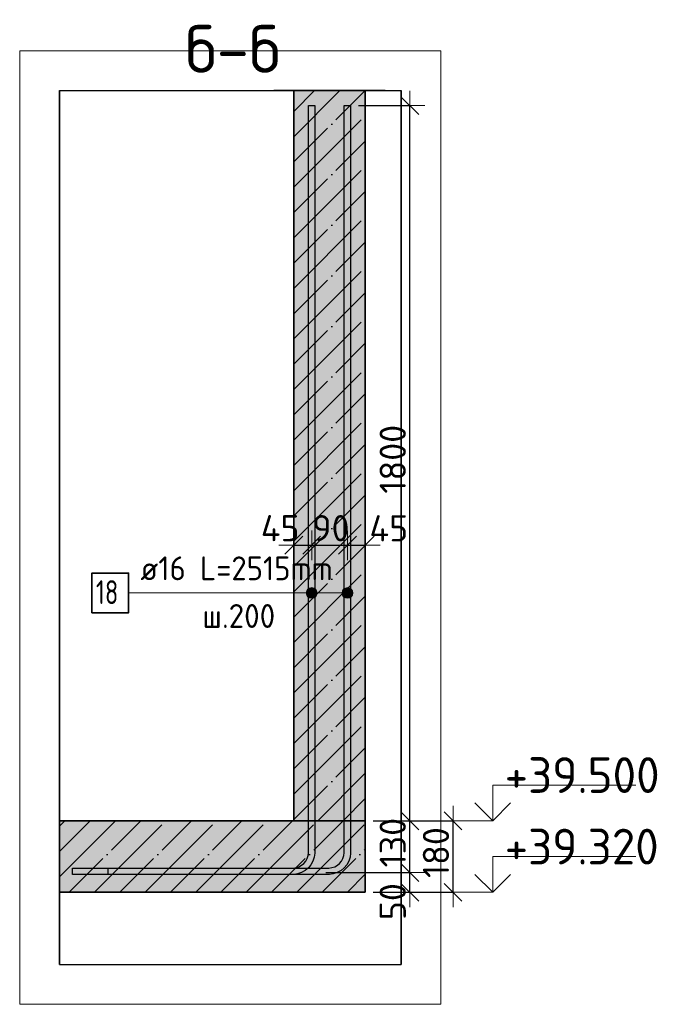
# Model space of a CAD drawing. Header units: millimetres. Extents: x 5077 to 50019, y 6526 to 90933.
# Tile 59 of 60: x 25024 to 26665, y 81392 to 83871. Entities that reach past the tile are written whole.
import ezdxf

# ---------------------------------------------------------------- set-up
doc = ezdxf.new("R2010")
doc.units = ezdxf.units.MM
doc.header["$PDMODE"] = 65
doc.linetypes.add('______11', pattern=[150, 120, -15, 0, -15])
doc.linetypes.add('______5', pattern=[330, 240, -30, 30, -30])
for name, color, linetype, lineweight in [('Standard', 7, 'Continuous', 25), ('Высотная отметки_ общее', 7, 'Continuous', 13), ('Размерная линия_ общее', 7, 'Continuous', 13)]:
    doc.layers.add(name, color=color, linetype=linetype, lineweight=lineweight)
doc.layers.add('Арм.стержн. вертикальными 2', color=7, linetype='Continuous', lineweight=35, true_color=0x006e00)
doc.styles.add('ISOCPEUR', font='ISOCPEUR')
doc.dimstyles.new('DIMSTYLE_3', dxfattribs={"dimtxt": 66, "dimasz": 75, "dimexe": 0, "dimexo": 0, "dimgap": 33, "dimtad": 2, "dimdec": 0, "dimrnd": 5, "dimzin": 12, "dimdsep": 46, "dimtxsty": 'ISOCPEUR', "dimblk1": 'ALL_ML_STRICH', "dimblk2": 'ALL_ML_STRICH', "dimsah": 1, "dimcen": 0, "dimclrd": 7, "dimclre": 256, "dimclrt": 7, "dimadec": 0, "dimazin": 0, "dimtfac": 1, "dimtdec": 0, "dimtix": 1, "dimtmove": 2, "dimatfit": 3, "dimfxl": 0, "dimtvp": 1.2, "dimtzin": 0, "dimlwd": 0, "dimlwe": -3, "dimarcsym": 0})
doc.dimstyles.new('DIMSTYLE_9', dxfattribs={"dimtxt": 66, "dimasz": 75, "dimexe": 0, "dimexo": 0, "dimgap": 33, "dimtad": 2, "dimdec": 0, "dimrnd": 5, "dimzin": 12, "dimdsep": 46, "dimtxsty": 'ISOCPEUR', "dimblk1": 'ALL_ML_STRICH', "dimblk2": 'ALL_ML_STRICH', "dimsah": 1, "dimcen": 0, "dimclrd": 7, "dimclre": 256, "dimclrt": 7, "dimadec": 0, "dimazin": 0, "dimtfac": 1, "dimtdec": 0, "dimtix": 1, "dimtmove": 2, "dimatfit": 3, "dimfxl": 0, "dimtzin": 0, "dimlwd": 0, "dimlwe": -3, "dimarcsym": 0})

# ---------------------------------------------------------------- blocks, each defined once
blk = doc.blocks.new('ALL_ML_STRICH')
at = {"color": 0, "linetype": 'ByBlock', "lineweight": -2}
for p, q in [((0, -0.5), (0, 0.5)), ((-1, 0), (0.5, 0)), ((-0.3, -0.3), (0.3, 0.3))]:
    blk.add_line(p, q, dxfattribs=at)
blk = doc.blocks.new('*D83')
at = {"layer": 'DEFPOINTS', "color": 7, "linetype": 'Continuous', "lineweight": 13, "transparency": 33554687}
for p in [(25894.2, 81854.3), (25894.2, 81674.3), (26115.1, 81674.3)]:
    blk.add_point(p, dxfattribs=at)
at = {"layer": 'Размерная линия_ общее', "color": 253, "linetype": 'Continuous', "lineweight": -2, "true_color": 0xa0a0a0, "transparency": 33554687}
for p, q in [((25914.2, 81854.3), (26115.1, 81854.3)), ((25914.2, 81674.3), (26115.1, 81674.3))]:
    blk.add_line(p, q, dxfattribs=at)
at = {"layer": 'Размерная линия_ общее', "color": 7, "linetype": 'Continuous', "lineweight": -2, "transparency": 33554687}
blk.add_line((26115.1, 81674.3), (26115.1, 81854.3), dxfattribs=at)
at = {"layer": 'Размерная линия_ общее', "color": 7, "linetype": 'Continuous', "lineweight": 13, "transparency": 33554687, "xscale": 75, "yscale": 75, "zscale": 75}
for p, rotation in [((26115.1, 81854.3), 90), ((26115.1, 81674.3), 270)]:
    blk.add_blockref('ALL_ML_STRICH', p, dxfattribs=dict(at, rotation=rotation))
at = {"layer": 'Размерная линия_ общее', "color": 7, "linetype": 'Continuous', "lineweight": 13, "transparency": 33554687, "insert": (26072.1, 81774.2), "char_height": 66, "width": 198, "attachment_point": 5, "rotation": 90, "style": 'ISOCPEUR'}
blk.add_mtext('\\A1;{180}', dxfattribs=at)
blk = doc.blocks.new('*D84')
at = {"layer": 'DEFPOINTS', "color": 7, "linetype": 'Continuous', "lineweight": 13, "transparency": 33554687}
for p in [(25774.8, 81724.3), (25894.2, 81674.3), (26006.3, 81674.3)]:
    blk.add_point(p, dxfattribs=at)
at = {"layer": 'Размерная линия_ общее', "color": 253, "linetype": 'Continuous', "lineweight": -2, "true_color": 0xa0a0a0, "transparency": 33554687}
for p, q in [((25794.8, 81724.3), (26006.3, 81724.3)), ((25914.2, 81674.3), (26006.3, 81674.3))]:
    blk.add_line(p, q, dxfattribs=at)
at = {"layer": 'Размерная линия_ общее', "color": 7, "linetype": 'Continuous', "lineweight": -2, "transparency": 33554687}
blk.add_line((26006.3, 81674.3), (26006.3, 81724.3), dxfattribs=at)
at = {"layer": 'Размерная линия_ общее', "color": 7, "linetype": 'Continuous', "lineweight": 13, "transparency": 33554687, "xscale": 75, "yscale": 75, "zscale": 75}
for p, rotation in [((26006.3, 81724.3), 90), ((26006.3, 81674.3), 270)]:
    blk.add_blockref('ALL_ML_STRICH', p, dxfattribs=dict(at, rotation=rotation))
at = {"layer": 'Размерная линия_ общее', "color": 7, "linetype": 'Continuous', "lineweight": 13, "transparency": 33554687, "insert": (25963.3, 81650.7), "char_height": 66, "width": 132, "attachment_point": 5, "rotation": 90, "style": 'ISOCPEUR'}
blk.add_mtext('\\A1;{50}', dxfattribs=at)
blk = doc.blocks.new('*D85')
at = {"layer": 'DEFPOINTS', "color": 7, "linetype": 'Continuous', "lineweight": 13, "transparency": 33554687}
for p in [(25894.2, 81854.3), (25774.8, 81724.3), (26006.3, 81724.3)]:
    blk.add_point(p, dxfattribs=at)
at = {"layer": 'Размерная линия_ общее', "color": 253, "linetype": 'Continuous', "lineweight": -2, "true_color": 0xa0a0a0, "transparency": 33554687}
for p, q in [((25914.2, 81854.3), (26006.3, 81854.3)), ((25794.8, 81724.3), (26006.3, 81724.3))]:
    blk.add_line(p, q, dxfattribs=at)
at = {"layer": 'Размерная линия_ общее', "color": 7, "linetype": 'Continuous', "lineweight": -2, "transparency": 33554687}
blk.add_line((26006.3, 81724.3), (26006.3, 81854.3), dxfattribs=at)
at = {"layer": 'Размерная линия_ общее', "color": 7, "linetype": 'Continuous', "lineweight": 13, "transparency": 33554687, "xscale": 75, "yscale": 75, "zscale": 75}
for p, rotation in [((26006.3, 81854.3), 90), ((26006.3, 81724.3), 270)]:
    blk.add_blockref('ALL_ML_STRICH', p, dxfattribs=dict(at, rotation=rotation))
at = {"layer": 'Размерная линия_ общее', "color": 7, "linetype": 'Continuous', "lineweight": 13, "transparency": 33554687, "insert": (25963.3, 81799.2), "char_height": 66, "width": 198, "attachment_point": 5, "rotation": 90, "style": 'ISOCPEUR'}
blk.add_mtext('\\A1;{130}', dxfattribs=at)
blk = doc.blocks.new('*D86')
at = {"layer": 'DEFPOINTS', "color": 7, "linetype": 'Continuous', "lineweight": 13, "transparency": 33554687}
for p in [(25857.2, 83654.3), (25894.2, 81854.3), (26006.3, 81854.3)]:
    blk.add_point(p, dxfattribs=at)
at = {"layer": 'Размерная линия_ общее', "color": 253, "linetype": 'Continuous', "lineweight": -2, "true_color": 0xa0a0a0, "transparency": 33554687}
for p, q in [((25877.2, 83654.3), (26006.3, 83654.3)), ((25914.2, 81854.3), (26006.3, 81854.3))]:
    blk.add_line(p, q, dxfattribs=at)
at = {"layer": 'Размерная линия_ общее', "color": 7, "linetype": 'Continuous', "lineweight": -2, "transparency": 33554687}
blk.add_line((26006.3, 81854.3), (26006.3, 83654.3), dxfattribs=at)
at = {"layer": 'Размерная линия_ общее', "color": 7, "linetype": 'Continuous', "lineweight": 13, "transparency": 33554687, "xscale": 75, "yscale": 75, "zscale": 75}
for p, rotation in [((26006.3, 83654.3), 90), ((26006.3, 81854.3), 270)]:
    blk.add_blockref('ALL_ML_STRICH', p, dxfattribs=dict(at, rotation=rotation))
at = {"layer": 'Размерная линия_ общее', "color": 7, "linetype": 'Continuous', "lineweight": 13, "transparency": 33554687, "insert": (25963.3, 82764.2), "char_height": 66, "width": 264, "attachment_point": 5, "rotation": 90, "style": 'ISOCPEUR'}
blk.add_mtext('\\A1;{1800}', dxfattribs=at)
blk = doc.blocks.new('COMPLEX_ELEVATIONDIM_1')
at = {"layer": 'Высотная отметки_ общее', "color": 7, "linetype": 'Continuous', "lineweight": 13, "transparency": 33554687}
for p, q in [((26215.1, 81854.3), (26215.1, 81944.3)), ((26215.1, 81944.3), (26575.1, 81944.3)), ((26215.1, 81854.3), (26170.1, 81899.3)), ((26215.1, 81854.3), (26260.1, 81899.3)), ((26215.1, 81854.3), (26108.9, 81854.3)), ((26215.1, 81854.3), (26215.1, 81854.3)), ((26215.1, 81854.3), (26215.1, 81854.3)), ((26215.1, 81854.3), (26215.1, 81854.3)), ((26215.1, 81854.3), (26215.1, 81854.3)), ((26215.1, 81674.3), (26215.1, 81764.3)), ((26215.1, 81764.3), (26575.1, 81764.3)), ((26215.1, 81674.3), (26170.1, 81719.3)), ((26215.1, 81674.3), (26260.1, 81719.3)), ((26215.1, 81674.3), (26215.1, 81674.3)), ((26215.1, 81674.3), (26215.1, 81674.3)), ((26215.1, 81674.3), (26215.1, 81674.3)), ((26215.1, 81674.3), (26215.1, 81674.3))]:
    blk.add_line(p, q, dxfattribs=at)
blk.add_lwpolyline([(26215.1, 81674.3), (26175.1, 81674.3), (26175.1, 81674.3), (26108.9, 81674.3)], dxfattribs=at)
at = {"layer": 'Высотная отметки_ общее', "color": 7, "linetype": 'Continuous', "lineweight": 13, "transparency": 33554687, "char_height": 90, "width": 447.716, "attachment_point": 7, "style": 'ISOCPEUR'}
for s, insert in [('\\W0.96;+39.500', (26245.1, 81924.3)), ('\\W0.96;+39.320', (26245.1, 81744.3))]:
    blk.add_mtext(s, dxfattribs=dict(at, insert=insert))
blk = doc.blocks.new('*D209')
at = {"layer": 'DEFPOINTS', "color": 7, "linetype": 'Continuous', "lineweight": 13, "transparency": 33554687}
for p in [(25714.2, 82556.1), (25759.2, 82558.2), (25714.2, 82547.7)]:
    blk.add_point(p, dxfattribs=at)
at = {"layer": 'Размерная линия_ общее', "color": 253, "linetype": 'Continuous', "lineweight": -2, "true_color": 0xa0a0a0, "transparency": 33554687}
for p, q in [((25714.2, 82547.7), (25714.2, 82547.7)), ((25759.2, 82547.7), (25759.2, 82547.7))]:
    blk.add_line(p, q, dxfattribs=at)
at = {"layer": 'Размерная линия_ общее', "color": 7, "linetype": 'Continuous', "lineweight": -2, "transparency": 33554687}
blk.add_line((25714.2, 82547.7), (25759.2, 82547.7), dxfattribs=at)
at = {"layer": 'Размерная линия_ общее', "color": 7, "linetype": 'Continuous', "lineweight": 13, "transparency": 33554687, "xscale": 75, "yscale": 75, "zscale": 75, "rotation": 180}
blk.add_blockref('ALL_ML_STRICH', (25714.2, 82547.7), dxfattribs=at)
at = {"layer": 'Размерная линия_ общее', "color": 7, "linetype": 'Continuous', "lineweight": 13, "transparency": 33554687, "xscale": 75, "yscale": 75, "zscale": 75}
blk.add_blockref('ALL_ML_STRICH', (25759.2, 82547.7), dxfattribs=at)
at = {"layer": 'Размерная линия_ общее', "color": 7, "linetype": 'Continuous', "lineweight": 13, "transparency": 33554687, "insert": (25679.9, 82590.7), "char_height": 66, "width": 132, "attachment_point": 5, "style": 'ISOCPEUR'}
blk.add_mtext('\\A1;{45}', dxfattribs=at)
blk = doc.blocks.new('*D210')
at = {"layer": 'DEFPOINTS', "color": 7, "linetype": 'Continuous', "lineweight": 13, "transparency": 33554687}
for p in [(25759.2, 82558.2), (25849.2, 82555), (25759.2, 82547.7)]:
    blk.add_point(p, dxfattribs=at)
at = {"layer": 'Размерная линия_ общее', "color": 253, "linetype": 'Continuous', "lineweight": -2, "true_color": 0xa0a0a0, "transparency": 33554687}
for p, q in [((25759.2, 82547.7), (25759.2, 82547.7)), ((25849.2, 82547.7), (25849.2, 82547.7))]:
    blk.add_line(p, q, dxfattribs=at)
at = {"layer": 'Размерная линия_ общее', "color": 7, "linetype": 'Continuous', "lineweight": -2, "transparency": 33554687}
blk.add_line((25759.2, 82547.7), (25849.2, 82547.7), dxfattribs=at)
at = {"layer": 'Размерная линия_ общее', "color": 7, "linetype": 'Continuous', "lineweight": 13, "transparency": 33554687, "xscale": 75, "yscale": 75, "zscale": 75, "rotation": 180}
blk.add_blockref('ALL_ML_STRICH', (25759.2, 82547.7), dxfattribs=at)
at = {"layer": 'Размерная линия_ общее', "color": 7, "linetype": 'Continuous', "lineweight": 13, "transparency": 33554687, "xscale": 75, "yscale": 75, "zscale": 75}
blk.add_blockref('ALL_ML_STRICH', (25849.2, 82547.7), dxfattribs=at)
at = {"layer": 'Размерная линия_ общее', "color": 7, "linetype": 'Continuous', "lineweight": 13, "transparency": 33554687, "insert": (25807.5, 82590.7), "char_height": 66, "width": 132, "attachment_point": 5, "style": 'ISOCPEUR'}
blk.add_mtext('\\A1;{90}', dxfattribs=at)
blk = doc.blocks.new('*D211')
at = {"layer": 'DEFPOINTS', "color": 7, "linetype": 'Continuous', "lineweight": 13, "transparency": 33554687}
for p in [(25849.2, 82555), (25894.2, 82555), (25849.2, 82547.7)]:
    blk.add_point(p, dxfattribs=at)
at = {"layer": 'Размерная линия_ общее', "color": 253, "linetype": 'Continuous', "lineweight": -2, "true_color": 0xa0a0a0, "transparency": 33554687}
for p, q in [((25849.2, 82547.7), (25849.2, 82547.7)), ((25894.2, 82547.7), (25894.2, 82547.7))]:
    blk.add_line(p, q, dxfattribs=at)
at = {"layer": 'Размерная линия_ общее', "color": 7, "linetype": 'Continuous', "lineweight": -2, "transparency": 33554687}
blk.add_line((25849.2, 82547.7), (25894.2, 82547.7), dxfattribs=at)
at = {"layer": 'Размерная линия_ общее', "color": 7, "linetype": 'Continuous', "lineweight": 13, "transparency": 33554687, "xscale": 75, "yscale": 75, "zscale": 75, "rotation": 180}
blk.add_blockref('ALL_ML_STRICH', (25849.2, 82547.7), dxfattribs=at)
at = {"layer": 'Размерная линия_ общее', "color": 7, "linetype": 'Continuous', "lineweight": 13, "transparency": 33554687, "xscale": 75, "yscale": 75, "zscale": 75}
blk.add_blockref('ALL_ML_STRICH', (25894.2, 82547.7), dxfattribs=at)
at = {"layer": 'Размерная линия_ общее', "color": 7, "linetype": 'Continuous', "lineweight": 13, "transparency": 33554687, "insert": (25953.5, 82590.4), "char_height": 66, "width": 132, "attachment_point": 5, "style": 'ISOCPEUR'}
blk.add_mtext('\\A1;{45}', dxfattribs=at)

msp = doc.modelspace()

# ---------------------------------------------------------------- hatches: boundary and pattern name
at = {"layer": 'Standard', "linetype": 'Continuous', "lineweight": -3, "true_color": 0xc7c7c7, "transparency": 33554687}
msp.add_hatch(color=9, dxfattribs=at).paths.add_polyline_path([(25714.2, 81854.3), (25894.2, 81854.3), (25894.2, 83692.1), (25714.2, 83692.1)])
at = {"layer": 'Standard', "linetype": 'Continuous', "lineweight": -3, "transparency": 33554687}
msp.add_hatch(color=9, dxfattribs=at).paths.add_polyline_path([(25894.2, 81674.3), (25894.2, 81854.3), (25124.2, 81854.3), (25124.2, 81674.3)])
at = {"layer": 'Арм.стержн. вертикальными 2', "linetype": 'Continuous', "lineweight": 13, "transparency": 33554687}
for points in [[(25747.6, 82420.9), (25747.6, 82434.4), (25745.7, 82427.7)], [(25747.6, 82434.4), (25752.5, 82416.1), (25752.5, 82439.3)], [(25747.6, 82434.4), (25747.6, 82420.9), (25752.5, 82416.1)], [(25752.5, 82439.3), (25759.2, 82414.2), (25759.2, 82441.2)], [(25752.5, 82439.3), (25752.5, 82416.1), (25759.2, 82414.2)], [(25759.2, 82441.2), (25759.2, 82414.2), (25766, 82416.1)], [(25759.2, 82441.2), (25766, 82416.1), (25766, 82439.3)], [(25766, 82439.3), (25766, 82416.1), (25770.9, 82420.9)], [(25766, 82439.3), (25770.9, 82420.9), (25770.9, 82434.4)], [(25770.9, 82434.4), (25770.9, 82420.9), (25772.7, 82427.7)], [(25837.6, 82420.9), (25837.6, 82434.4), (25835.7, 82427.7)], [(25837.6, 82434.4), (25842.5, 82416.1), (25842.5, 82439.3)], [(25837.6, 82434.4), (25837.6, 82420.9), (25842.5, 82416.1)], [(25842.5, 82439.3), (25849.2, 82414.2), (25849.2, 82441.2)], [(25842.5, 82439.3), (25842.5, 82416.1), (25849.2, 82414.2)], [(25849.2, 82441.2), (25849.2, 82414.2), (25856, 82416.1)], [(25849.2, 82441.2), (25856, 82416.1), (25856, 82439.3)], [(25856, 82439.3), (25856, 82416.1), (25860.9, 82420.9)], [(25856, 82439.3), (25860.9, 82420.9), (25860.9, 82434.4)], [(25860.9, 82434.4), (25860.9, 82420.9), (25862.7, 82427.7)]]:
    msp.add_hatch(color=7, dxfattribs=at).paths.add_polyline_path(points)

# ---------------------------------------------------------------- linework, layer by layer
at = {"layer": 'Standard', "color": 52, "linetype": 'Continuous', "lineweight": -3, "transparency": 33554687}
for p, q in [((25124.2, 83692.1), (25984.2, 83692.1)), ((25124.2, 83692.1), (25984.2, 83692.1)), ((25124.2, 83692.1), (25124.2, 81492.3)), ((25124.2, 81492.3), (25124.2, 83692.1)), ((25984.2, 83692.1), (25984.2, 81492.3)), ((25984.2, 81492.3), (25984.2, 83692.1)), ((25124.2, 81492.3), (25984.2, 81492.3)), ((25124.2, 81492.3), (25984.2, 81492.3))]:
    msp.add_line(p, q, dxfattribs=at)
at = {"layer": 'Standard', "color": 7, "linetype": 'Continuous', "lineweight": 25, "transparency": 33554687}
for p, q in [((25944.2, 83692.1), (25664.2, 83692.1)), ((25124.2, 81904.3), (25124.2, 81624.3)), ((25894.2, 81854.3), (25714.2, 81854.3))]:
    msp.add_line(p, q, dxfattribs=at)
at = {"layer": 'Standard', "color": 253, "linetype": '______11', "lineweight": -3, "true_color": 0xababab, "transparency": 33554687}
for p, q in [((25714.2, 83512.4), (25894, 83692.1)), ((25714.2, 83639.6), (25766.7, 83692.1)), ((25714.2, 83385.1), (25894.2, 83565.1)), ((25714.2, 83257.8), (25894.2, 83437.8)), ((25714.2, 83130.5), (25894.2, 83310.5)), ((25714.2, 83003.2), (25894.2, 83183.2)), ((25714.2, 82876), (25894.2, 83056)), ((25714.2, 82748.7), (25894.2, 82928.7)), ((25714.2, 82621.4), (25894.2, 82801.4)), ((25714.2, 82494.1), (25894.2, 82674.1)), ((25714.2, 82366.8), (25894.2, 82546.8)), ((25714.2, 82239.6), (25894.2, 82419.6)), ((25714.2, 82112.3), (25894.2, 82292.3)), ((25714.2, 81985), (25894.2, 82165)), ((25714.2, 81857.7), (25894.2, 82037.7)), ((25838.1, 81854.3), (25894.2, 81910.5)), ((25124.2, 81776.8), (25201.7, 81854.3)), ((25149, 81674.3), (25329, 81854.3)), ((25276.3, 81674.3), (25456.3, 81854.3)), ((25403.6, 81674.3), (25583.6, 81854.3)), ((25530.8, 81674.3), (25710.8, 81854.3)), ((25658.1, 81674.3), (25838.1, 81854.3)), ((25785.4, 81674.3), (25894.2, 81783.2))]:
    msp.add_line(p, q, dxfattribs=at)
at = {"layer": 'Standard', "color": 253, "linetype": '______5', "lineweight": -3, "true_color": 0xababab, "transparency": 33554687}
for p, q in [((25714.2, 83576), (25830.4, 83692.1)), ((25714.2, 83448.7), (25894.2, 83628.7)), ((25714.2, 83321.4), (25894.2, 83501.4)), ((25714.2, 83194.2), (25894.2, 83374.2)), ((25714.2, 83066.9), (25894.2, 83246.9)), ((25714.2, 82939.6), (25894.2, 83119.6)), ((25714.2, 82812.3), (25894.2, 82992.3)), ((25714.2, 82685), (25894.2, 82865)), ((25714.2, 82557.8), (25894.2, 82737.8)), ((25714.2, 82430.5), (25894.2, 82610.5)), ((25714.2, 82303.2), (25894.2, 82483.2)), ((25714.2, 82175.9), (25894.2, 82355.9)), ((25714.2, 82048.6), (25894.2, 82228.6)), ((25714.2, 81921.4), (25894.2, 82101.4)), ((25774.5, 81854.3), (25894.2, 81974.1)), ((25124.2, 81840.4), (25138.1, 81854.3)), ((25124.2, 81713.1), (25265.4, 81854.3)), ((25212.6, 81674.3), (25392.6, 81854.3)), ((25339.9, 81674.3), (25519.9, 81854.3)), ((25467.2, 81674.3), (25647.2, 81854.3)), ((25594.5, 81674.3), (25774.5, 81854.3)), ((25721.8, 81674.3), (25894.2, 81846.8)), ((25849, 81674.3), (25894.2, 81719.5))]:
    msp.add_line(p, q, dxfattribs=at)
at = {"layer": 'Standard', "color": 7, "linetype": 'Continuous', "lineweight": 35, "transparency": 33554687}
for p, q in [((25714.2, 83692.1), (25714.2, 81854.3)), ((25894.2, 81854.3), (25894.2, 83692.1)), ((25714.2, 81854.3), (25124.2, 81854.3)), ((25714.2, 81854.3), (25894.2, 81854.3)), ((25894.2, 81674.3), (25894.2, 81854.3)), ((25124.2, 81674.3), (25894.2, 81674.3))]:
    msp.add_line(p, q, dxfattribs=at)
at = {"layer": 'Standard', "color": 7, "linetype": 'Continuous', "lineweight": 13, "transparency": 33554687}
msp.add_lwpolyline([(25024.2, 81392.3), (26084.2, 81392.3), (26084.2, 83792.1), (25024.2, 83792.1), (25024.2, 81392.3)], dxfattribs=at)
at = {"layer": 'Арм.стержн. вертикальными 2', "color": 7, "linetype": 'Continuous', "lineweight": 13, "transparency": 33554687}
for p, q in [((25298.1, 82427.7), (25702.1, 82427.7)), ((25702.1, 82427.7), (25849.2, 82427.7)), ((25702.1, 82427.7), (25759.2, 82427.7)), ((25745.7, 82427.7), (25745.7, 82427.7)), ((25759.2, 82441.2), (25759.2, 82441.2)), ((25772.7, 82427.7), (25772.7, 82427.7)), ((25835.7, 82427.7), (25835.7, 82427.7)), ((25849.2, 82441.2), (25849.2, 82441.2)), ((25862.7, 82427.7), (25862.7, 82427.7)), ((25759.2, 82414.2), (25759.2, 82414.2)), ((25849.2, 82414.2), (25849.2, 82414.2))]:
    msp.add_line(p, q, dxfattribs=at)
at = {"layer": 'Арм.стержн. вертикальными 2', "color": 7, "linetype": 'Continuous', "lineweight": 25, "transparency": 33554687}
for points in [[(25767.2, 83654.3), (25767.2, 81772.7), (25765.9, 81762.9), (25762.5, 81752.8), (25757.3, 81743.4), (25750.9, 81735.7), (25743.2, 81729.3), (25733.8, 81724), (25723.7, 81720.7), (25713.9, 81719.3), (25157.2, 81719.3), (25157.2, 81735.3), (25712.8, 81735.3), (25720, 81736.3), (25727.3, 81738.7), (25734, 81742.5), (25739.5, 81747.1), (25744.1, 81752.5), (25747.8, 81759.2), (25750.2, 81766.6), (25751.2, 81773.8), (25751.2, 83654.3), (25767.2, 83654.3)], [(25857.2, 83654.3), (25857.2, 81772.7), (25855.9, 81762.9), (25852.5, 81752.8), (25847.3, 81743.4), (25840.9, 81735.7), (25833.2, 81729.3), (25823.8, 81724), (25813.7, 81720.7), (25803.9, 81719.3), (25247.2, 81719.3), (25247.2, 81735.3), (25802.8, 81735.3), (25810, 81736.3), (25817.3, 81738.7), (25824, 81742.5), (25829.5, 81747.1), (25834.1, 81752.5), (25837.8, 81759.2), (25840.2, 81766.6), (25841.2, 81773.8), (25841.2, 83654.3), (25857.2, 83654.3)]]:
    msp.add_lwpolyline(points, dxfattribs=at)
at = {"layer": 'Арм.стержн. вертикальными 2', "color": 7, "linetype": 'Continuous', "lineweight": 35, "transparency": 33554687}
msp.add_lwpolyline([(25206.1, 82377.7), (25298.1, 82377.7), (25298.1, 82477.7), (25206.1, 82477.7), (25206.1, 82377.7)], dxfattribs=at)
at = {"layer": 'Арм.стержн. вертикальными 2', "color": 7, "linetype": 'Continuous', "lineweight": 13, "transparency": 33554687}
for centre in [(25759.2, 82427.7), (25849.2, 82427.7)]:
    msp.add_circle(centre, 13.5, dxfattribs=at)

# ---------------------------------------------------------------- block references
at = {"layer": 'Высотная отметки_ общее', "color": 7, "linetype": 'Continuous', "lineweight": 13, "transparency": 33554687}
msp.add_blockref('COMPLEX_ELEVATIONDIM_1', (0, 0), dxfattribs=at)

# ---------------------------------------------------------------- texts
at = {"layer": 'Standard', "color": 7, "linetype": 'Continuous', "lineweight": 13, "transparency": 33554687, "insert": (25441.1, 83737), "char_height": 120, "width": 306.783, "attachment_point": 7, "style": 'ISOCPEUR'}
msp.add_mtext('\\A1;{\\fISOCPEUR|i0|b0;\\H120.000000;\\W1.000000;\\C7;б-б}\\P', dxfattribs=at)
at = {"layer": 'Арм.стержн. вертикальными 2', "color": 7, "linetype": 'Continuous', "lineweight": 25, "transparency": 33554687, "char_height": 60, "attachment_point": 7, "style": 'ISOCPEUR'}
for s, insert, width in [('\\W0.94;ø16 L=2515mm ', (25328.1, 82459.7), 573.922), ('\\W0.75;18', (25216.1, 82399.7), 94.456), ('\\W0.95;ш.200 ', (25484.1, 82339.7), 262.399)]:
    msp.add_mtext(s, dxfattribs=dict(at, insert=insert, width=width))

# ---------------------------------------------------------------- dimensions: what is measured, and where the dimension line sits
at = {"layer": 'Размерная линия_ общее', "color": 7, "linetype": 'Continuous', "lineweight": 13, "transparency": 33554687}
for base, p1, p2, dimstyle, picture, middle in [((26006.3, 83654.3), (25914.2, 81854.3), (25877.2, 83654.3), 'DIMSTYLE_9', '*D86', (25963.3, 82764.2)), ((26006.3, 81854.3), (25794.8, 81724.3), (25914.2, 81854.3), 'DIMSTYLE_3', '*D85', (25963.3, 81799.2)), ((26115.1, 81854.3), (25914.2, 81674.3), (25914.2, 81854.3), 'DIMSTYLE_3', '*D83', (26072.1, 81774.2)), ((26006.3, 81724.3), (25914.2, 81674.3), (25794.8, 81724.3), 'DIMSTYLE_3', '*D84', (25963.3, 81650.7))]:
    dim = msp.add_linear_dim(base=base, p1=p1, p2=p2, angle=90, dimstyle=dimstyle, override={"dimpost": '<>', "dimclrd": 7, "dimclre": 253, "dimclrt": 7, "dimlwd": 0, "dimlwe": 65533}, dxfattribs=at)
    dim.commit()
    dim.dimension.update_dxf_attribs({"geometry": picture, "text_midpoint": middle, "dimtype": 160})
for base, p1, p2, picture, middle in [((25759.2, 82547.7), (25714.2, 82547.7), (25759.2, 82547.7), '*D209', (25679.9, 82590.7)), ((25849.2, 82547.7), (25759.2, 82547.7), (25849.2, 82547.7), '*D210', (25807.5, 82590.7)), ((25894.2, 82547.7), (25849.2, 82547.7), (25894.2, 82547.7), '*D211', (25953.5, 82590.4))]:
    dim = msp.add_linear_dim(base=base, p1=p1, p2=p2, dimstyle='DIMSTYLE_3', override={"dimpost": '<>', "dimclrd": 7, "dimclre": 253, "dimclrt": 7, "dimlwd": 0, "dimlwe": 65533}, dxfattribs=at)
    dim.commit()
    dim.dimension.update_dxf_attribs({"geometry": picture, "text_midpoint": middle, "dimtype": 160})

doc.saveas('drawing.dxf')
